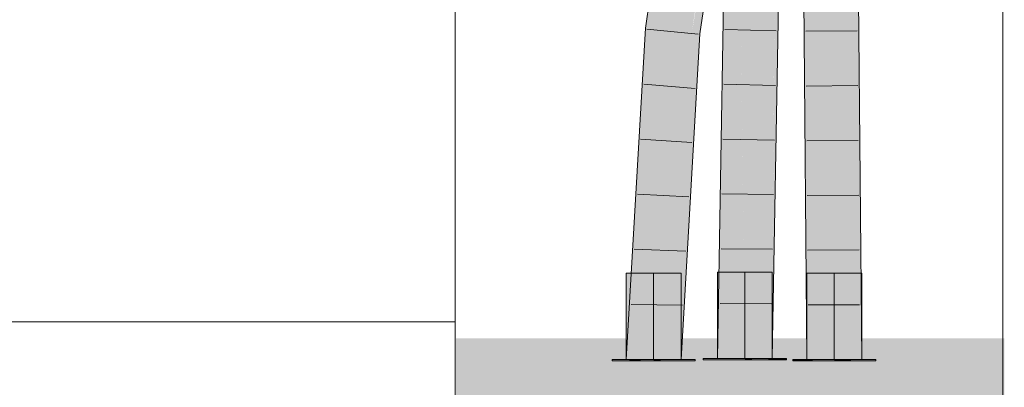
# Model space of a CAD drawing. Extents: x -620 to 300, y 62 to 1107.
# Tile 170 of 256: x 173.69 to 178.19, y 787.19 to 788.87. Entities that reach past the tile are written whole.
import ezdxf
from ezdxf.lldxf.tags import DXFTag

# ---------------------------------------------------------------- set-up
doc = ezdxf.new("R2010")
doc.units = 0
doc.layers.get('0').update_dxf_attribs({"lineweight": 35})
doc.layers.add('E_Detail_Linie_Text_Bem', color=7, linetype='Continuous', lineweight=13)
for name, color, linetype, lineweight, true_color in [('E_Leerrohr 25-A06G9G0X8I', 7, 'Continuous', 9, 0xff8000), ('E_Leerrohr 25-Shading', 7, 'Continuous', 9, 0xff8000), ('E_Leerrohr 32-A06G9G128I', 7, 'Continuous', 9, 0x00b300), ('E_Leerrohr 32-Shading', 7, 'Continuous', 9, 0x00b300), ('E_Leerrohr Umrandung-A06G9G118I', 7, 'Continuous', 9, 0xffffff)]:
    doc.layers.add(name, color=color, linetype=linetype, lineweight=lineweight, true_color=true_color)
tags = doc.linetypes.add('STRICHPUNKT2-A06G9G0Y8I', pattern=[12.7, 6.35, -3.175, 0, -3.175]).pattern_tags.tags
tags[10:11] = [DXFTag(74, 4), DXFTag(75, 0), DXFTag(340, '0'), DXFTag(46, 0.0), DXFTag(50, 0.0), DXFTag(44, 0.0), DXFTag(45, 0.0)]
tags[8:9] = [DXFTag(74, 4), DXFTag(75, 0), DXFTag(340, '0'), DXFTag(46, 0.0), DXFTag(50, 0.0), DXFTag(44, 0.0), DXFTag(45, 0.0)]
tags[6:7] = [DXFTag(74, 4), DXFTag(75, 0), DXFTag(340, '0'), DXFTag(46, 0.0), DXFTag(50, 0.0), DXFTag(44, 0.0), DXFTag(45, 0.0)]
tags[4:5] = [DXFTag(74, 4), DXFTag(75, 0), DXFTag(340, '0'), DXFTag(46, 0.0), DXFTag(50, 0.0), DXFTag(44, 0.0), DXFTag(45, 0.0)]

# ---------------------------------------------------------------- blocks, each defined once
blk = doc.blocks.new('Shading-A06G9FMN8I', base_point=(255.3952, 758.4784))
at = {"layer": 'E_Leerrohr 25-Shading', "color": 43, "true_color": 0xd7ab7f}
for points in [[(177.2944, 789.6814), (177.2652, 789.6809), (177.3004, 787.3132), (177.2851, 787.3132)], [(177.2972, 789.6815), (177.2944, 789.6814), (177.3047, 787.3132), (177.3004, 787.3132)], [(177.3047, 787.3132), (177.3068, 787.3132), (177.2972, 789.6724), (177.2997, 789.4985)], [(177.4786, 789.6843), (177.4985, 787.3132), (177.5011, 789.6846), (177.5351, 787.3132)], [(177.5351, 787.3132), (177.5152, 789.6849), (177.5011, 789.6846)], [(177.2997, 789.4985), (177.3068, 787.3132), (177.3046, 789.1622), (177.3143, 787.3132)], [(177.3046, 789.1622), (177.3143, 787.3132), (177.3085, 788.8864), (177.3217, 787.3132)]]:
    blk.add_solid(points, dxfattribs=at)
at = {"layer": 'E_Leerrohr 25-Shading', "color": 31, "true_color": 0xfabd7f}
for points in [[(177.3217, 787.3132), (177.4101, 787.3132), (177.3018, 789.6815), (177.3902, 789.6829)], [(177.4053, 789.2718), (177.3967, 789.683), (177.4068, 788.6449), (177.3902, 789.6829)], [(177.4068, 788.6449), (177.3902, 789.6829), (177.4101, 787.3132)], [(177.4209, 789.1188), (177.4616, 787.3132), (177.4786, 789.6843), (177.4985, 787.3132)], [(177.4199, 788.9524), (177.4053, 789.2718), (177.4181, 788.6581)], [(177.4462, 787.3132), (177.4053, 789.2718), (177.4282, 787.3132), (177.4068, 788.6449)], [(177.4616, 787.3132), (177.4209, 789.1188), (177.4462, 787.3132), (177.4199, 788.9524)], [(177.4462, 787.3132), (177.4199, 788.9524), (177.4181, 788.6581)], [(177.4282, 787.3132), (177.4068, 788.6449), (177.4101, 787.3132)]]:
    blk.add_solid(points, dxfattribs=at)
at = {"layer": 'E_Leerrohr 25-Shading', "color": 31, "true_color": 0xecb67f}
for points in [[(176.5855, 787.7073), (176.4605, 787.7073), (176.5855, 787.3132), (176.4605, 787.3132)], [(176.7105, 787.7073), (176.5855, 787.7073), (176.7105, 787.3132), (176.5855, 787.3132)], [(177.0022, 787.7116), (176.8772, 787.7116), (177.0022, 787.3176), (176.8772, 787.3176)], [(177.0611, 787.7116), (177.0022, 787.7116), (177.0627, 787.3176), (177.0022, 787.3176)], [(177.0627, 787.3176), (177.1166, 787.3176), (177.0611, 787.7116), (177.1137, 787.7116)], [(177.1166, 787.3176), (177.1272, 787.3176), (177.1137, 787.7116), (177.1272, 787.7116)], [(177.3476, 787.7073), (177.2851, 787.7073), (177.3374, 787.3132), (177.2851, 787.3132)], [(177.3591, 787.3132), (177.3684, 787.7073), (177.3374, 787.3132), (177.3476, 787.7073)], [(177.3591, 787.3132), (177.3846, 787.3132), (177.3684, 787.7073), (177.3912, 787.7073)], [(177.3846, 787.3132), (177.4101, 787.3132), (177.3912, 787.7073), (177.4101, 787.7073)], [(177.4207, 787.3132), (177.418, 787.7073), (177.4101, 787.3132), (177.4125, 787.7073)], [(177.4125, 787.7073), (177.4101, 787.7073), (177.4101, 787.3132)], [(177.4313, 787.3132), (177.4274, 787.7073), (177.4207, 787.3132), (177.418, 787.7073)], [(177.4313, 787.3132), (177.4403, 787.3132), (177.4274, 787.7073), (177.436, 787.7073)], [(177.4403, 787.3132), (177.5351, 787.3132), (177.436, 787.7073), (177.5351, 787.7073)], [(176.4745, 787.3132), (176.3955, 787.3132), (176.4748, 787.3073), (176.3955, 787.3073)], [(176.527, 787.3073), (176.5269, 787.3132), (176.4748, 787.3073), (176.4745, 787.3132)], [(176.5855, 787.3073), (176.5855, 787.3132), (176.527, 787.3073), (176.5269, 787.3132)], [(176.6097, 787.3132), (176.5855, 787.3132), (176.6097, 787.3073), (176.5855, 787.3073)], [(176.6097, 787.3073), (176.618, 787.3073), (176.6097, 787.3132), (176.618, 787.3132)], [(176.618, 787.3073), (176.7755, 787.3073), (176.618, 787.3132), (176.7755, 787.3132)], [(177.0022, 787.3176), (176.8122, 787.3176), (177.0022, 787.3116), (176.8122, 787.3116)], [(177.0347, 787.3176), (177.0022, 787.3176), (177.0347, 787.3116), (177.0022, 787.3116)], [(177.1086, 787.3116), (177.1086, 787.3176), (177.0347, 787.3116), (177.0347, 787.3176)], [(177.1086, 787.3116), (177.1626, 787.3116), (177.1086, 787.3176), (177.1626, 787.3176)], [(177.1626, 787.3176), (177.1626, 787.3116), (177.1887, 787.3176), (177.1887, 787.3116)], [(177.1887, 787.3116), (177.1922, 787.3116), (177.1887, 787.3176), (177.1922, 787.3176)], [(177.2265, 787.3132), (177.2201, 787.3132), (177.2263, 787.3073), (177.2201, 787.3073)], [(177.2263, 787.3073), (177.241, 787.3073), (177.2265, 787.3132), (177.2411, 787.3132)], [(177.241, 787.3073), (177.2481, 787.3073), (177.2411, 787.3132), (177.2482, 787.3132)], [(177.2481, 787.3073), (177.2735, 787.3073), (177.2482, 787.3132), (177.2736, 787.3132)], [(177.2736, 787.3132), (177.2735, 787.3073), (177.2992, 787.3132), (177.2991, 787.3073)], [(177.2991, 787.3073), (177.3111, 787.3073), (177.2992, 787.3132), (177.3112, 787.3132)], [(177.4101, 787.3073), (177.4101, 787.3132), (177.3111, 787.3073), (177.3112, 787.3132)], [(177.4511, 787.3132), (177.4101, 787.3132), (177.4512, 787.3073), (177.4101, 787.3073)], [(177.4511, 787.3132), (177.4512, 787.3073), (177.4667, 787.3132), (177.4667, 787.3073)], [(177.4667, 787.3073), (177.4773, 787.3073), (177.4667, 787.3132), (177.4772, 787.3132)], [(177.4772, 787.3132), (177.4773, 787.3073), (177.4862, 787.3132), (177.4863, 787.3073)], [(177.4863, 787.3073), (177.6001, 787.3073), (177.4862, 787.3132), (177.6001, 787.3132)]]:
    blk.add_solid(points, dxfattribs=at)
at = {"layer": 'E_Leerrohr 32-Shading', "color": 83, "true_color": 0x7fd57f}
for points in [[(176.7937, 790.2604), (176.6221, 789.0828), (176.6721, 788.8135), (176.6109, 788.8196)], [(176.7937, 790.2604), (176.6721, 788.8135), (176.881, 790.2463)], [(176.9202, 790.2314), (176.881, 790.2463), (176.76, 788.8046), (176.6721, 788.8135)], [(176.9202, 790.2314), (176.76, 788.8046), (176.9006, 789.7684)], [(176.6221, 789.0828), (176.5841, 788.8223), (176.6109, 788.8196)], [(176.9416, 788.9487), (176.9138, 787.3176), (176.9825, 788.9476), (177.0022, 787.3176)], [(177.0103, 788.9468), (176.9825, 788.9476), (177.0087, 788.6185), (176.9865, 788.6191)], [(177.0103, 788.9468), (177.0087, 788.6185), (177.03, 788.9462), (177.0244, 788.618)], [(177.0323, 788.9266), (177.03, 788.9462), (177.0244, 788.618)], [(177.0715, 788.5938), (177.0756, 788.945), (177.0323, 788.9266), (177.0328, 788.9462)], [(177.1008, 788.3448), (177.0935, 788.9445), (177.0715, 788.5938), (177.0756, 788.945)], [(177.1084, 788.9441), (177.0935, 788.9445), (177.1072, 788.2903), (177.1008, 788.3448)], [(177.1183, 788.9438), (177.1079, 788.6967), (177.1127, 788.6146), (177.1075, 788.4769)], [(177.1183, 788.9438), (177.1084, 788.9441), (177.1079, 788.6967)], [(177.0563, 787.3176), (177.0715, 788.5938), (177.0244, 788.618), (177.0323, 788.9266)], [(176.6109, 788.8196), (176.5841, 788.8223), (176.5855, 787.3132), (176.5489, 788.211)], [(176.5855, 787.3132), (176.6505, 788.4394), (176.6109, 788.8196), (176.6568, 788.815)], [(176.6505, 788.4394), (176.6721, 788.8135), (176.6568, 788.815)], [(176.6721, 788.8135), (176.6505, 788.4394), (176.76, 788.8046), (176.6871, 787.5422)], [(176.9865, 788.6191), (177.0022, 787.3176), (177.0087, 788.6185)], [(177.0087, 788.6185), (177.0022, 787.3176), (177.0244, 788.618)], [(177.0563, 787.3176), (177.0244, 788.618), (177.0022, 787.3176)], [(177.0906, 787.3176), (177.1008, 788.3448), (177.0563, 787.3176), (177.0715, 788.5938)], [(177.1075, 788.4769), (177.1072, 788.2903), (177.1127, 788.6146)], [(176.6505, 788.4394), (176.5855, 787.3132), (176.6871, 787.5422), (176.6739, 787.3132)], [(177.1008, 788.3448), (177.0906, 787.3176), (177.1038, 788.0925)], [(177.1072, 788.2903), (177.1008, 788.3448), (177.1038, 788.0925)], [(176.5489, 788.211), (176.4971, 787.3132), (176.5855, 787.3132)]]:
    blk.add_solid(points, dxfattribs=at)
at = {"layer": 'E_Leerrohr 32-Shading', "color": 83, "true_color": 0x7fbd7f}
for points in [[(176.7105, 789.9431), (176.5477, 788.826), (176.6221, 789.0828), (176.5841, 788.8223)], [(176.8122, 788.9089), (176.8708, 789.4788), (176.7964, 788.801), (176.76, 788.8046)], [(176.9416, 788.9487), (176.9133, 788.5596), (176.9138, 787.3176), (176.8772, 787.3176)], [(176.905, 788.9496), (176.8938, 788.2903), (176.9092, 788.9495)], [(176.9183, 788.9493), (176.9092, 788.9495), (176.8957, 788.3166), (176.8938, 788.2903)], [(176.9247, 788.9491), (176.9183, 788.9493), (176.9133, 788.5596), (176.8957, 788.3166)], [(176.9133, 788.5596), (176.9416, 788.9487), (176.9247, 788.9491)], [(177.119, 788.6143), (177.1199, 788.6468), (177.1127, 788.6146), (177.1183, 788.9438)], [(177.1183, 788.9438), (177.1199, 788.6468), (177.1286, 788.9435)], [(177.1199, 788.6468), (177.1371, 788.9434), (177.1286, 788.9435)], [(177.1199, 788.6468), (177.1254, 787.6426), (177.1371, 788.9434), (177.1257, 787.6729)], [(177.1272, 787.3176), (177.1395, 788.9433), (177.1254, 787.6426)], [(177.1272, 787.3176), (177.1451, 788.3689), (177.1395, 788.9433), (177.1507, 788.943)], [(177.1371, 788.9434), (177.1342, 788.614), (177.1395, 788.9433), (177.1359, 788.6139)], [(177.1507, 788.943), (177.1451, 788.3689), (177.1544, 788.9429), (177.1538, 788.8746)], [(176.5477, 788.826), (176.4605, 787.3132), (176.5841, 788.8223), (176.5489, 788.211)], [(176.76, 788.8046), (176.6871, 787.5422), (176.7964, 788.801), (176.7755, 788.4382)], [(177.0949, 787.3176), (177.1254, 787.6426), (177.1054, 788.146), (177.1199, 788.6468)], [(177.1054, 788.146), (177.119, 788.6143), (177.1072, 788.2903), (177.1127, 788.6146)], [(177.1342, 788.614), (177.1257, 787.6729), (177.1359, 788.6139)], [(176.8772, 787.3176), (176.9133, 788.5596), (176.8929, 788.2385), (176.8957, 788.3166)], [(176.6871, 787.5422), (176.6739, 787.3132), (176.7755, 788.4382), (176.7105, 787.3132)], [(176.8957, 788.3166), (176.8938, 788.2903), (176.8929, 788.2385)], [(177.1054, 788.146), (177.1072, 788.2903), (177.1038, 788.0925)], [(176.4605, 787.3132), (176.4971, 787.3132), (176.5489, 788.211)], [(177.0949, 787.3176), (177.1054, 788.146), (177.0906, 787.3176), (177.1038, 788.0925)], [(177.1254, 787.6426), (177.0949, 787.3176), (177.1219, 787.3176)], [(177.1272, 787.3176), (177.1254, 787.6426), (177.1219, 787.3176)]]:
    blk.add_solid(points, dxfattribs=at)
blk = doc.blocks.new('Referenz-A06G9G138I')
at = {"layer": 'E_Detail_Linie_Text_Bem', "linetype": 'Continuous', "ltscale": 0.13}
for p, q in [((178.1798, 807.4149), (178.1798, 758.2348)), ((175.6798, 786.4348), (175.6798, 798.2348)), ((141.5798, 787.4848), (175.6798, 787.4848)), ((175.6798, 787.4848), (175.6798, 784.9848))]:
    blk.add_line(p, q, dxfattribs=at)
at = {"layer": 'E_Leerrohr 25-A06G9G0X8I', "linetype": 'Continuous', "ltscale": 0.13}
for p, q in [((177.2851, 787.3133), (177.2652, 789.6809)), ((177.5351, 787.3133), (177.5152, 789.6849)), ((177.515, 788.8144), (177.28, 788.812)), ((177.5171, 788.5642), (177.2821, 788.5622)), ((177.5192, 788.314), (177.2842, 788.3124)), ((177.5213, 788.0638), (177.2863, 788.0626)), ((177.5234, 787.8136), (177.2884, 787.8128)), ((176.4605, 787.7073), (176.4605, 787.3133)), ((176.5337, 787.7073), (176.4605, 787.7073)), ((176.6373, 787.7073), (176.5337, 787.7073)), ((176.7105, 787.7073), (176.6373, 787.7073)), ((176.7105, 787.3133), (176.7105, 787.7073)), ((176.8772, 787.7116), (176.8772, 787.3176)), ((176.9504, 787.7116), (176.8772, 787.7116)), ((177.054, 787.7116), (176.9504, 787.7116)), ((177.1272, 787.7116), (177.054, 787.7116)), ((177.1272, 787.3176), (177.1272, 787.7116)), ((177.2851, 787.7073), (177.2851, 787.3133)), ((177.3583, 787.7073), (177.2851, 787.7073)), ((177.4619, 787.7073), (177.3583, 787.7073)), ((177.5351, 787.7073), (177.4619, 787.7073)), ((177.5351, 787.3133), (177.5351, 787.7073)), ((177.5255, 787.5634), (177.2905, 787.563)), ((176.3955, 787.3133), (176.3955, 787.3073)), ((176.5068, 787.3133), (176.3955, 787.3133)), ((176.5068, 787.3073), (176.3955, 787.3073)), ((176.5337, 787.3133), (176.4605, 787.3133)), ((176.6642, 787.3133), (176.5068, 787.3133)), ((176.6642, 787.3073), (176.5068, 787.3073)), ((176.6373, 787.3133), (176.5337, 787.3133)), ((176.7105, 787.3133), (176.6373, 787.3133)), ((176.7755, 787.3133), (176.6642, 787.3133)), ((176.7755, 787.3073), (176.6642, 787.3073)), ((176.7755, 787.3073), (176.7755, 787.3133)), ((176.8122, 787.3176), (176.8122, 787.3116)), ((176.9235, 787.3176), (176.8122, 787.3176)), ((176.9235, 787.3116), (176.8122, 787.3116)), ((176.9504, 787.3176), (176.8772, 787.3176)), ((177.0809, 787.3176), (176.9235, 787.3176)), ((177.0809, 787.3116), (176.9235, 787.3116)), ((177.054, 787.3176), (176.9504, 787.3176)), ((177.1272, 787.3176), (177.054, 787.3176)), ((177.1922, 787.3176), (177.0809, 787.3176)), ((177.1922, 787.3116), (177.0809, 787.3116)), ((177.1922, 787.3116), (177.1922, 787.3176)), ((177.2201, 787.3133), (177.2201, 787.3073)), ((177.3314, 787.3133), (177.2201, 787.3133)), ((177.3314, 787.3073), (177.2201, 787.3073)), ((177.3583, 787.3133), (177.2851, 787.3133)), ((177.5351, 787.3133), (177.2851, 787.3133)), ((177.4888, 787.3133), (177.3314, 787.3133)), ((177.4888, 787.3073), (177.3314, 787.3073)), ((177.4619, 787.3133), (177.3583, 787.3133)), ((177.5351, 787.3133), (177.4619, 787.3133)), ((177.6001, 787.3133), (177.4888, 787.3133)), ((177.6001, 787.3073), (177.4888, 787.3073)), ((177.6001, 787.3073), (177.6001, 787.3133))]:
    blk.add_line(p, q, dxfattribs=at)
at = {"layer": 'E_Leerrohr 25-A06G9G0X8I', "linetype": 'STRICHPUNKT2-A06G9G0Y8I', "lineweight": 5, "ltscale": 0.13}
for p, q in [((176.5855, 787.3133), (176.5855, 787.7073)), ((177.0022, 787.3176), (177.0022, 787.7116)), ((177.4101, 787.3133), (177.4101, 787.7073))]:
    blk.add_line(p, q, dxfattribs=at)
at = {"layer": 'E_Leerrohr 32-A06G9G128I', "linetype": 'Continuous', "ltscale": 0.13}
for p, q in [((176.5477, 788.826), (176.7576, 790.2663)), ((176.7964, 788.8009), (177.0044, 790.2263)), ((176.8772, 787.3176), (176.905, 788.9497)), ((177.1272, 787.3176), (177.1549, 788.9429)), ((176.4605, 787.3133), (176.5477, 788.826)), ((176.7888, 788.799), (176.555, 788.8225)), ((177.1452, 788.8145), (176.9103, 788.8204)), ((176.7105, 787.3133), (176.7964, 788.8009)), ((176.7746, 788.5514), (176.5404, 788.571)), ((177.141, 788.565), (176.906, 788.5699)), ((176.7603, 788.3037), (176.5259, 788.3194)), ((177.1367, 788.3155), (176.9018, 788.3195)), ((176.746, 788.0561), (176.5113, 788.0679)), ((177.1325, 788.0661), (176.8975, 788.069)), ((176.7317, 787.8085), (176.4969, 787.8163)), ((177.1282, 787.8166), (176.8932, 787.8185)), ((176.7174, 787.5609), (176.4824, 787.5648)), ((177.1239, 787.5671), (176.889, 787.5681)), ((176.7105, 787.3133), (176.4605, 787.3133)), ((177.1272, 787.3176), (176.8772, 787.3176))]:
    blk.add_line(p, q, dxfattribs=at)
at = {"layer": 'E_Leerrohr Umrandung-A06G9G118I', "color": 1, "linetype": 'Continuous', "ltscale": 0.13, "true_color": 0xff0000}
blk.add_solid([(175.6829, 784.9983), (175.6829, 787.4095), (178.186, 784.9983), (178.186, 787.4095)], dxfattribs=at)

msp = doc.modelspace()

# ---------------------------------------------------------------- block references
at = {"color": 8, "lineweight": 25, "ltscale": 0.25, "true_color": 0x808080}
msp.add_blockref('Referenz-A06G9G138I', (0, 0), dxfattribs=at)
msp.add_blockref('Shading-A06G9FMN8I', (255.3952, 758.4784))

doc.saveas('drawing.dxf')
